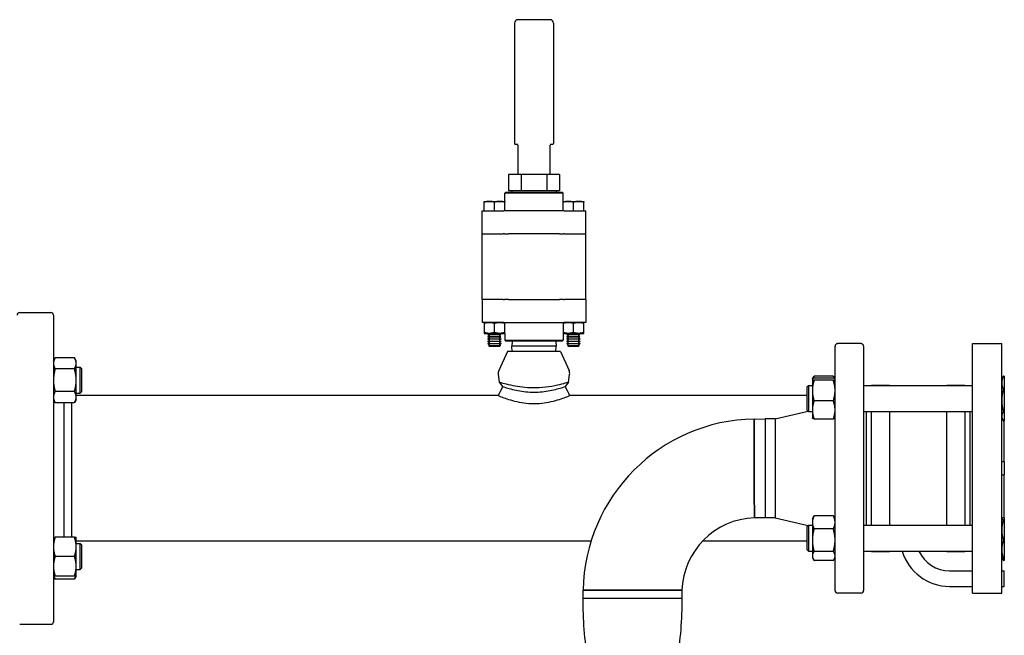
# Paper-space layout 'SHEET_2' of a CAD drawing. Header units: inches. Extents: x 2 to 369, y 6 to 267.
# Tile 43 of 64: x 154 to 178, y 252 to 267. Entities that reach past the tile are written whole.
import ezdxf

# ---------------------------------------------------------------- set-up
doc = ezdxf.new("R2010")
doc.units = ezdxf.units.IN
doc.header["$LTSCALE"] = 8
doc.header["$MEASUREMENT"] = 0
doc.layers.get('0').update_dxf_attribs({"lineweight": 25})

psp = doc.layouts.new('SHEET_2')

# ---------------------------------------------------------------- linework, layer by layer
for p, q in [((166.394, 267.157), (166.394, 264.257)), ((167.254, 267.237), (166.474, 267.237)), ((167.334, 267.157), (167.334, 264.257)), ((166.474, 264.237), (166.414, 264.237)), ((166.474, 264.237), (166.474, 264.237)), ((166.474, 264.217), (166.474, 263.744)), ((167.253, 264.237), (167.254, 264.237)), ((167.314, 264.237), (167.254, 264.237)), ((167.254, 263.744), (167.254, 264.217)), ((166.474, 263.744), (166.474, 263.704)), ((166.474, 263.704), (166.474, 263.511)), ((167.254, 263.704), (167.254, 263.744)), ((167.254, 263.511), (167.254, 263.704)), ((166.252, 263.511), (166.252, 263.131)), ((166.558, 263.511), (166.252, 263.511)), ((166.558, 263.511), (166.558, 263.131)), ((167.17, 263.511), (166.558, 263.511)), ((167.17, 263.511), (167.17, 263.131)), ((167.476, 263.511), (167.17, 263.511)), ((167.476, 263.511), (167.476, 263.131)), ((166.184, 263.087), (166.164, 263.067)), ((167.564, 263.067), (166.164, 263.067)), ((166.164, 262.867), (166.164, 263.067)), ((166.184, 263.087), (167.544, 263.087)), ((166.252, 263.131), (166.394, 263.131)), ((166.333, 263.131), (166.333, 263.087)), ((166.394, 263.131), (166.415, 263.131)), ((166.415, 263.131), (166.558, 263.131)), ((166.558, 263.131), (166.843, 263.131)), ((166.843, 263.131), (166.885, 263.131)), ((166.885, 263.131), (167.17, 263.131)), ((167.17, 263.131), (167.312, 263.131)), ((167.312, 263.131), (167.333, 263.131)), ((167.333, 263.131), (167.476, 263.131)), ((167.394, 263.131), (167.394, 263.087)), ((167.544, 263.087), (167.564, 263.067)), ((167.564, 262.867), (167.564, 263.067)), ((165.664, 262.867), (166.164, 262.867)), ((165.664, 262.637), (165.664, 262.845)), ((165.914, 262.637), (165.914, 262.845)), ((166.164, 262.637), (166.164, 262.845)), ((167.564, 262.867), (168.064, 262.867)), ((167.564, 262.637), (167.564, 262.845)), ((167.814, 262.637), (167.814, 262.845)), ((168.064, 262.637), (168.064, 262.845)), ((165.614, 262.637), (166.137, 262.637)), ((165.614, 262.087), (165.614, 262.637)), ((166.249, 262.637), (166.137, 262.637)), ((167.478, 262.637), (166.249, 262.637)), ((167.59, 262.637), (167.478, 262.637)), ((167.59, 262.637), (168.114, 262.637)), ((168.114, 262.087), (168.114, 262.637)), ((165.614, 262.087), (166.126, 262.087)), ((165.614, 260.507), (165.614, 262.087)), ((165.614, 262.087), (166.126, 262.087)), ((166.154, 262.087), (166.126, 262.087)), ((166.154, 262.087), (166.249, 262.087)), ((167.478, 262.087), (166.249, 262.087)), ((167.478, 262.087), (167.574, 262.087)), ((167.601, 262.087), (167.574, 262.087)), ((167.601, 262.087), (168.114, 262.087)), ((167.601, 262.087), (168.114, 262.087)), ((168.114, 260.507), (168.114, 262.087)), ((166.126, 260.507), (165.614, 260.507)), ((166.126, 260.507), (165.614, 260.507)), ((165.614, 260.507), (165.614, 259.957)), ((166.126, 260.507), (166.154, 260.507)), ((166.249, 260.507), (166.154, 260.507)), ((166.249, 260.507), (167.478, 260.507)), ((167.574, 260.507), (167.478, 260.507)), ((167.574, 260.507), (167.601, 260.507)), ((168.114, 260.507), (167.601, 260.507)), ((168.114, 260.507), (167.601, 260.507)), ((168.114, 260.507), (168.114, 259.957)), ((154.489, 260.195), (155.239, 260.195)), ((155.301, 260.132), (155.301, 252.757)), ((166.137, 259.957), (165.614, 259.957)), ((165.664, 259.957), (165.664, 259.957)), ((165.664, 259.935), (165.664, 259.714)), ((165.914, 259.714), (165.914, 259.935)), ((166.137, 259.957), (166.249, 259.957)), ((166.164, 259.957), (166.164, 259.957)), ((166.164, 259.714), (166.164, 259.935)), ((166.249, 259.957), (167.478, 259.957)), ((167.478, 259.957), (167.59, 259.957)), ((167.564, 259.957), (167.564, 259.957)), ((167.564, 259.935), (167.564, 259.714)), ((168.114, 259.957), (167.59, 259.957)), ((167.814, 259.714), (167.814, 259.935)), ((168.064, 259.957), (168.064, 259.957)), ((168.064, 259.714), (168.064, 259.935)), ((165.664, 259.691), (166.164, 259.691)), ((165.664, 259.691), (165.664, 259.691)), ((165.787, 259.686), (165.757, 259.668)), ((165.757, 259.668), (166.07, 259.668)), ((165.757, 259.668), (165.757, 259.662)), ((166.04, 259.686), (166.07, 259.668)), ((166.07, 259.668), (166.07, 259.662)), ((166.164, 259.691), (166.164, 259.691)), ((166.164, 259.691), (166.164, 259.527)), ((167.564, 259.691), (168.064, 259.691)), ((167.564, 259.691), (167.564, 259.691)), ((167.564, 259.691), (167.564, 259.527)), ((167.687, 259.686), (167.657, 259.668)), ((167.657, 259.668), (167.97, 259.668)), ((167.657, 259.668), (167.657, 259.662)), ((167.94, 259.686), (167.97, 259.668)), ((167.97, 259.668), (167.97, 259.662)), ((168.064, 259.691), (168.064, 259.691)), ((166.07, 259.662), (165.757, 259.662)), ((165.787, 259.644), (165.757, 259.662)), ((165.787, 259.63), (165.757, 259.613)), ((165.757, 259.613), (166.07, 259.613)), ((165.757, 259.613), (165.757, 259.606)), ((166.07, 259.606), (165.757, 259.606)), ((165.787, 259.589), (165.757, 259.606)), ((165.787, 259.575), (165.757, 259.557)), ((165.757, 259.557), (166.07, 259.557)), ((165.757, 259.557), (165.757, 259.55)), ((166.07, 259.55), (165.757, 259.55)), ((165.787, 259.533), (165.757, 259.55)), ((165.787, 259.519), (165.757, 259.502)), ((165.757, 259.502), (166.07, 259.502)), ((165.757, 259.502), (165.757, 259.495)), ((166.07, 259.495), (165.757, 259.495)), ((165.787, 259.477), (165.757, 259.495)), ((165.787, 259.464), (165.757, 259.446)), ((165.757, 259.446), (166.07, 259.446)), ((165.757, 259.446), (165.757, 259.439)), ((166.07, 259.439), (165.757, 259.439)), ((165.787, 259.422), (165.757, 259.439)), ((166.04, 259.644), (166.07, 259.662)), ((166.04, 259.63), (166.07, 259.613)), ((166.04, 259.589), (166.07, 259.606)), ((166.04, 259.575), (166.07, 259.557)), ((166.04, 259.533), (166.07, 259.55)), ((166.04, 259.519), (166.07, 259.502)), ((166.04, 259.477), (166.07, 259.495)), ((166.04, 259.464), (166.07, 259.446)), ((166.04, 259.422), (166.07, 259.439)), ((166.07, 259.613), (166.07, 259.606)), ((166.07, 259.557), (166.07, 259.55)), ((166.07, 259.502), (166.07, 259.495)), ((166.07, 259.446), (166.07, 259.439)), ((166.164, 259.527), (167.564, 259.527)), ((166.184, 259.507), (166.164, 259.527)), ((167.544, 259.507), (166.184, 259.507)), ((166.337, 259.507), (166.333, 259.382)), ((167.39, 259.507), (167.394, 259.382)), ((167.544, 259.507), (167.564, 259.527)), ((167.97, 259.662), (167.657, 259.662)), ((167.687, 259.644), (167.657, 259.662)), ((167.687, 259.63), (167.657, 259.613)), ((167.657, 259.613), (167.97, 259.613)), ((167.657, 259.613), (167.657, 259.606)), ((167.97, 259.606), (167.657, 259.606)), ((167.687, 259.589), (167.657, 259.606)), ((167.687, 259.575), (167.657, 259.557)), ((167.657, 259.557), (167.97, 259.557)), ((167.657, 259.557), (167.657, 259.55)), ((167.97, 259.55), (167.657, 259.55)), ((167.687, 259.533), (167.657, 259.55)), ((167.687, 259.519), (167.657, 259.502)), ((167.657, 259.502), (167.97, 259.502)), ((167.657, 259.502), (167.657, 259.495)), ((167.97, 259.495), (167.657, 259.495)), ((167.687, 259.477), (167.657, 259.495)), ((167.687, 259.464), (167.657, 259.446)), ((167.657, 259.446), (167.97, 259.446)), ((167.657, 259.446), (167.657, 259.439)), ((167.97, 259.439), (167.657, 259.439)), ((167.687, 259.422), (167.657, 259.439)), ((167.94, 259.644), (167.97, 259.662)), ((167.94, 259.63), (167.97, 259.613)), ((167.94, 259.589), (167.97, 259.606)), ((167.94, 259.575), (167.97, 259.557)), ((167.94, 259.533), (167.97, 259.55)), ((167.94, 259.519), (167.97, 259.502)), ((167.94, 259.477), (167.97, 259.495)), ((167.94, 259.464), (167.97, 259.446)), ((167.94, 259.422), (167.97, 259.439)), ((167.97, 259.613), (167.97, 259.606)), ((167.97, 259.557), (167.97, 259.55)), ((167.97, 259.502), (167.97, 259.495)), ((167.97, 259.446), (167.97, 259.439)), ((174.734, 259.445), (174.171, 259.445)), ((177.419, 253.445), (177.419, 259.445)), ((177.419, 259.445), (178.119, 259.445)), ((178.119, 253.445), (178.119, 259.445)), ((165.787, 259.408), (165.773, 259.4)), ((165.773, 259.4), (166.054, 259.4)), ((165.785, 259.387), (165.773, 259.4)), ((165.785, 259.387), (166.042, 259.387)), ((166.226, 259.257), (166.019, 258.796)), ((166.04, 259.408), (166.054, 259.4)), ((166.042, 259.387), (166.054, 259.4)), ((167.502, 259.257), (166.226, 259.257)), ((167.394, 259.382), (166.333, 259.382)), ((166.337, 259.257), (166.333, 259.382)), ((167.39, 259.257), (167.394, 259.382)), ((167.502, 259.257), (167.708, 258.796)), ((167.687, 259.408), (167.673, 259.4)), ((167.673, 259.4), (167.954, 259.4)), ((167.685, 259.387), (167.673, 259.4)), ((167.685, 259.387), (167.942, 259.387)), ((167.94, 259.408), (167.954, 259.4)), ((167.942, 259.387), (167.954, 259.4)), ((174.109, 253.507), (174.109, 259.382)), ((174.796, 259.382), (174.796, 253.507)), ((155.301, 259.035), (155.343, 259.107)), ((155.806, 259.107), (155.343, 259.107)), ((155.848, 259.035), (155.806, 259.107)), ((155.848, 258.972), (155.848, 259.035)), ((155.848, 258.566), (155.848, 258.972)), ((155.806, 258.837), (155.343, 258.837)), ((155.848, 258.879), (155.942, 258.879)), ((155.942, 258.254), (155.942, 258.879)), ((155.973, 258.847), (155.942, 258.879)), ((155.973, 258.847), (155.973, 258.285)), ((155.848, 258.16), (155.848, 258.566)), ((166.031, 258.521), (166.006, 258.702)), ((166.113, 258.417), (166.031, 258.521)), ((167.696, 258.521), (167.615, 258.417)), ((167.696, 258.521), (167.721, 258.702)), ((173.562, 258.593), (173.563, 258.595)), ((173.562, 258.593), (173.562, 258.59)), ((173.562, 258.59), (173.562, 258.317)), ((173.563, 258.595), (173.588, 258.638)), ((174.067, 258.663), (173.604, 258.663)), ((174.067, 258.618), (173.604, 258.618)), ((174.067, 258.563), (173.604, 258.563)), ((174.107, 258.595), (174.082, 258.638)), ((174.109, 258.593), (174.107, 258.595)), ((178.119, 258.593), (178.145, 258.638)), ((178.181, 258.663), (178.16, 258.663)), ((178.181, 258.663), (178.181, 258.346)), ((155.806, 258.295), (155.343, 258.295)), ((155.848, 258.254), (155.942, 258.254)), ((155.973, 258.285), (155.942, 258.254)), ((173.437, 258.405), (173.468, 258.437)), ((173.437, 257.843), (173.437, 258.405)), ((173.468, 258.437), (173.468, 257.812)), ((173.468, 258.437), (173.562, 258.437)), ((173.562, 258.317), (173.562, 257.85)), ((174.796, 258.437), (177.419, 258.437)), ((174.984, 258.437), (174.984, 258.445)), ((174.984, 258.445), (175.421, 258.445)), ((175.421, 258.445), (175.421, 258.437)), ((176.796, 258.437), (176.796, 258.445)), ((176.796, 258.445), (177.234, 258.445)), ((177.234, 258.445), (177.234, 258.437)), ((178.181, 258.346), (178.16, 258.346)), ((178.181, 258.346), (178.181, 257.808)), ((155.301, 258.097), (155.343, 258.025)), ((155.806, 258.025), (155.343, 258.025)), ((155.551, 258.025), (155.551, 254.792)), ((155.739, 258.025), (155.739, 256.445)), ((155.848, 258.097), (155.806, 258.025)), ((166.007, 258.195), (155.848, 258.195)), ((155.848, 258.097), (155.848, 258.16)), ((173.437, 258.195), (167.721, 258.195)), ((174.067, 258.07), (173.604, 258.07)), ((172.671, 257.635), (173.458, 257.822)), ((173.437, 257.843), (173.468, 257.812)), ((173.468, 257.812), (173.562, 257.812)), ((173.562, 257.85), (173.562, 257.655)), ((174.796, 257.812), (177.419, 257.812)), ((174.859, 257.812), (174.859, 255.078)), ((174.984, 255.078), (174.984, 257.812)), ((175.421, 257.812), (175.421, 255.078)), ((176.796, 255.078), (176.796, 257.812)), ((177.234, 257.812), (177.234, 255.078)), ((177.359, 255.078), (177.359, 257.812)), ((178.181, 257.808), (178.16, 257.808)), ((178.181, 257.808), (178.181, 257.586)), ((172.162, 257.632), (172.43, 257.635)), ((172.43, 257.635), (172.43, 255.255)), ((172.671, 257.635), (172.43, 257.635)), ((172.43, 257.635), (172.43, 256.446)), ((172.671, 257.635), (172.671, 255.255)), ((173.562, 257.655), (173.563, 257.653)), ((174.067, 257.631), (173.604, 257.631)), ((174.109, 257.655), (174.107, 257.653)), ((178.119, 257.655), (178.145, 257.61)), ((178.181, 257.586), (178.16, 257.586)), ((178.181, 256.601), (178.181, 257.586)), ((178.181, 256.601), (178.119, 256.601)), ((178.181, 256.601), (178.181, 256.288)), ((155.739, 256.445), (155.739, 254.792)), ((172.43, 256.446), (172.43, 255.603)), ((178.119, 256.288), (178.181, 256.288)), ((178.181, 255.259), (178.181, 256.288)), ((172.43, 255.603), (172.43, 255.255)), ((172.43, 255.255), (172.167, 255.256)), ((172.671, 255.255), (172.43, 255.255)), ((172.671, 255.255), (173.458, 255.068)), ((173.562, 255.234), (173.588, 255.279)), ((173.562, 255.234), (173.562, 255.146)), ((174.067, 255.304), (173.604, 255.304)), ((174.109, 255.234), (174.082, 255.279)), ((178.119, 255.234), (178.12, 255.236)), ((178.181, 255.259), (178.16, 255.259)), ((178.181, 255.205), (178.16, 255.205)), ((178.181, 255.259), (178.181, 255.205)), ((178.181, 255.205), (178.181, 254.711)), ((173.437, 255.047), (173.468, 255.078)), ((173.437, 254.484), (173.437, 255.047)), ((173.468, 255.078), (173.468, 254.453)), ((173.468, 255.078), (173.562, 255.078)), ((173.562, 255.146), (173.562, 254.718)), ((174.067, 254.988), (173.604, 254.988)), ((174.796, 255.078), (177.419, 255.078)), ((155.806, 254.792), (155.343, 254.792)), ((155.848, 254.558), (155.848, 254.792)), ((168.237, 254.695), (155.848, 254.695)), ((173.437, 254.695), (170.921, 254.695)), ((173.562, 254.718), (173.562, 254.338)), ((178.181, 254.711), (178.16, 254.711)), ((178.181, 254.711), (178.181, 254.272)), ((155.848, 254.636), (155.942, 254.636)), ((155.848, 254.089), (155.848, 254.558)), ((155.942, 254.011), (155.942, 254.636)), ((155.973, 254.605), (155.942, 254.636)), ((155.973, 254.605), (155.973, 254.042)), ((173.437, 254.484), (173.468, 254.453)), ((155.806, 254.323), (155.343, 254.323)), ((173.468, 254.453), (173.562, 254.453)), ((173.562, 254.338), (173.562, 254.297)), ((173.562, 254.297), (173.588, 254.251)), ((174.067, 254.449), (173.604, 254.449)), ((174.067, 254.227), (173.604, 254.227)), ((174.109, 254.297), (174.082, 254.251)), ((174.796, 254.453), (177.419, 254.453)), ((174.984, 254.445), (174.984, 254.453)), ((174.984, 254.445), (175.421, 254.445)), ((175.421, 254.453), (175.421, 254.445)), ((176.796, 254.445), (176.796, 254.453)), ((176.796, 254.445), (177.234, 254.445)), ((177.234, 254.453), (177.234, 254.445)), ((178.119, 254.297), (178.12, 254.294)), ((178.12, 254.294), (178.145, 254.251)), ((178.181, 254.272), (178.16, 254.272)), ((178.181, 254.227), (178.16, 254.227)), ((178.181, 254.272), (178.181, 254.227)), ((155.848, 253.855), (155.848, 254.089)), ((155.848, 254.011), (155.942, 254.011)), ((155.973, 254.042), (155.942, 254.011)), ((176.864, 253.982), (177.419, 253.982)), ((178.119, 253.982), (178.181, 253.982)), ((178.181, 253.607), (178.181, 253.982)), ((155.301, 253.855), (155.343, 253.782)), ((155.806, 253.855), (155.343, 253.855)), ((155.806, 253.782), (155.343, 253.782)), ((155.848, 253.855), (155.806, 253.782)), ((168.044, 253.32), (168.047, 253.516)), ((170.422, 253.512), (170.424, 253.32)), ((176.864, 253.607), (177.419, 253.607)), ((178.119, 253.607), (178.181, 253.607)), ((168.044, 253.32), (170.424, 253.32)), ((168.044, 253.32), (170.424, 253.32)), ((174.734, 253.445), (174.171, 253.445)), ((177.419, 253.445), (178.119, 253.445)), ((154.489, 252.695), (155.239, 252.695))]:
    psp.add_line(p, q)
for centre, radius, start, end in [((166.474, 267.157), 0.08, 90, 180), ((167.254, 267.157), 0.08, 0, 90), ((166.414, 264.257), 0.02, 180, 270), ((166.454, 264.217), 0.02, 0, 90), ((167.274, 264.217), 0.02, 90, 180), ((167.314, 264.257), 0.02, 270, 0), ((154.489, 260.132), 0.0625, 90, 180), ((155.239, 260.132), 0.0625, 0, 90), ((165.783, 259.693), 0.00802, 300, 348.8143), ((166.044, 259.693), 0.00802, 191.1857, 240), ((167.683, 259.693), 0.00802, 300, 348.8143), ((167.944, 259.693), 0.00802, 191.1857, 240), ((165.783, 259.637), 0.00802, 300, 60), ((165.783, 259.582), 0.00802, 300, 60), ((165.783, 259.526), 0.00802, 300, 60), ((165.783, 259.471), 0.00802, 300, 60), ((166.044, 259.637), 0.00802, 120, 240), ((166.044, 259.582), 0.00802, 120, 240), ((166.044, 259.526), 0.00802, 120, 240), ((166.044, 259.471), 0.00802, 120, 240), ((167.683, 259.637), 0.00802, 300, 60), ((167.683, 259.582), 0.00802, 300, 60), ((167.683, 259.526), 0.00802, 300, 60), ((167.683, 259.471), 0.00802, 300, 60), ((167.944, 259.637), 0.00802, 120, 240), ((167.944, 259.582), 0.00802, 120, 240), ((167.944, 259.526), 0.00802, 120, 240), ((167.944, 259.471), 0.00802, 120, 240), ((174.171, 259.382), 0.0625, 90, 180), ((174.734, 259.382), 0.0625, 0, 90), ((165.783, 259.415), 0.00802, 300, 60), ((166.044, 259.415), 0.00802, 120, 240), ((167.683, 259.415), 0.00802, 300, 60), ((167.944, 259.415), 0.00802, 120, 240), ((166.176, 258.726), 0.172, 155.8847, 187.9119), ((167.551, 258.726), 0.172, 352.0881, 24.1153), ((172.234, 253.445), 4.188, 90.9823, 179.0177), ((172.234, 253.445), 1.813, 92.1135, 177.8865), ((176.864, 254.795), 1.188, 196.7321, 270), ((176.864, 254.795), 0.812, 204.8834, 270), ((174.171, 253.507), 0.0625, 180, 270), ((174.734, 253.507), 0.0625, 270, 0), ((155.239, 252.757), 0.0625, 270, 0)]:
    psp.add_arc(centre, radius, start, end)
for points, weights in [([(165.664, 262.845), (165.664, 262.867), (165.664, 262.867)], [1, 1.03802697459, 1]), ([(165.914, 262.845), (165.789, 262.886), (165.664, 262.845)], [1, 1.15455095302, 1]), ([(166.164, 262.845), (166.039, 262.886), (165.914, 262.845)], [1, 1.15455095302, 1]), ([(166.164, 262.867), (166.164, 262.867), (166.164, 262.845)], [1, 1.03802697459, 1]), ([(167.564, 262.845), (167.564, 262.867), (167.564, 262.867)], [1, 1.03802697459, 1]), ([(167.814, 262.845), (167.689, 262.886), (167.564, 262.845)], [1, 1.15455095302, 1]), ([(168.064, 262.845), (167.939, 262.886), (167.814, 262.845)], [1, 1.15455095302, 1]), ([(168.064, 262.867), (168.064, 262.867), (168.064, 262.845)], [1, 1.03802697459, 1]), ([(165.664, 259.935), (165.789, 259.977), (165.914, 259.935)], [1, 1.15470053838, 1]), ([(165.664, 259.957), (165.664, 259.957), (165.664, 259.935)], [1.07735026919, 1.07735026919, 1]), ([(165.914, 259.935), (166.039, 259.977), (166.164, 259.935)], [1, 1.15470053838, 1]), ([(166.164, 259.935), (166.164, 259.957), (166.164, 259.957)], [1, 1.07735026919, 1.07735026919]), ([(167.564, 259.935), (167.689, 259.977), (167.814, 259.935)], [1, 1.15470053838, 1]), ([(167.564, 259.957), (167.564, 259.957), (167.564, 259.935)], [1.07735026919, 1.07735026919, 1]), ([(167.814, 259.935), (167.939, 259.977), (168.064, 259.935)], [1, 1.15470053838, 1]), ([(168.064, 259.935), (168.064, 259.957), (168.064, 259.957)], [1, 1.07735026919, 1.07735026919]), ([(165.914, 259.714), (165.789, 259.672), (165.664, 259.714)], [1, 1.15470053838, 1]), ([(165.664, 259.714), (165.664, 259.691), (165.664, 259.691)], [1, 1.07735026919, 1.07735026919]), ([(166.164, 259.714), (166.039, 259.672), (165.914, 259.714)], [1, 1.15470053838, 1]), ([(166.164, 259.691), (166.164, 259.691), (166.164, 259.714)], [1.07735026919, 1.07735026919, 1]), ([(167.814, 259.714), (167.689, 259.672), (167.564, 259.714)], [1, 1.15470053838, 1]), ([(167.564, 259.714), (167.564, 259.691), (167.564, 259.691)], [1, 1.07735026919, 1.07735026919]), ([(168.064, 259.714), (167.939, 259.672), (167.814, 259.714)], [1, 1.15470053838, 1]), ([(168.064, 259.691), (168.064, 259.691), (168.064, 259.714)], [1.07735026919, 1.07735026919, 1]), ([(155.343, 259.107), (155.301, 259.035), (155.301, 258.972)], [1.10906450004, 1.0930923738, 1]), ([(155.301, 258.972), (155.301, 258.909), (155.343, 258.837)], [1, 1.0930923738, 1.10906450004]), ([(155.848, 258.972), (155.848, 259.035), (155.806, 259.107)], [1, 1.0930923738, 1.10906450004]), ([(155.806, 258.837), (155.848, 258.909), (155.848, 258.972)], [1.10906450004, 1.0930923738, 1]), ([(155.343, 258.837), (155.301, 258.692), (155.301, 258.566)], [1.10906450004, 1.0930923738, 1]), ([(155.848, 258.566), (155.848, 258.692), (155.806, 258.837)], [1, 1.0930923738, 1.10906450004]), ([(155.301, 258.566), (155.301, 258.44), (155.343, 258.295)], [1, 1.0930923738, 1.10906450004]), ([(155.806, 258.295), (155.848, 258.44), (155.848, 258.566)], [1.10906450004, 1.0930923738, 1]), ([(173.604, 258.618), (173.562, 258.603), (173.562, 258.59)], [1.10906450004, 1.0930923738, 1]), ([(173.562, 258.59), (173.562, 258.578), (173.604, 258.563)], [1, 1.0930923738, 1.10906450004]), ([(173.604, 258.563), (173.562, 258.431), (173.562, 258.317)], [1.10906450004, 1.0930923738, 1]), ([(173.604, 258.663), (173.59, 258.634), (173.581, 258.608)], [1.10906450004, 1.10369594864, 1.08961460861]), ([(173.588, 258.638), (173.595, 258.65), (173.604, 258.663)], [1.09876671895, 1.10566372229, 1.10906450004]), ([(174.067, 258.663), (174.076, 258.65), (174.082, 258.638)], [1.10906450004, 1.10566372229, 1.09876671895]), ([(174.09, 258.608), (174.081, 258.634), (174.067, 258.663)], [1.08961460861, 1.10369594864, 1.10906450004]), ([(174.109, 258.59), (174.109, 258.603), (174.067, 258.618)], [1, 1.0930923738, 1.10906450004]), ([(174.067, 258.563), (174.109, 258.578), (174.109, 258.59)], [1.10906450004, 1.0930923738, 1]), ([(174.109, 258.317), (174.109, 258.431), (174.067, 258.563)], [1, 1.0930923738, 1.10906450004]), ([(178.16, 258.663), (178.119, 258.578), (178.119, 258.504)], [1.10906450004, 1.0930923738, 1]), ([(178.119, 258.504), (178.119, 258.431), (178.16, 258.346)], [1, 1.0930923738, 1.10906450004]), ([(178.145, 258.638), (178.152, 258.65), (178.16, 258.663)], [1.09876671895, 1.10566372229, 1.10906450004]), ([(155.343, 258.295), (155.301, 258.223), (155.301, 258.16)], [1.10906450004, 1.0930923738, 1]), ([(155.848, 258.16), (155.848, 258.223), (155.806, 258.295)], [1, 1.0930923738, 1.10906450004]), ([(173.562, 258.317), (173.562, 258.202), (173.604, 258.07)], [1, 1.0930923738, 1.10906450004]), ([(174.067, 258.07), (174.109, 258.202), (174.109, 258.317)], [1.10906450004, 1.0930923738, 1]), ([(178.16, 258.346), (178.119, 258.202), (178.119, 258.077)], [1.10906450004, 1.0930923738, 1]), ([(155.301, 258.16), (155.301, 258.097), (155.343, 258.025)], [1, 1.0930923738, 1.10906450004]), ([(155.806, 258.025), (155.848, 258.097), (155.848, 258.16)], [1.10906450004, 1.0930923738, 1]), ([(173.604, 258.07), (173.562, 257.952), (173.562, 257.85)], [1.10906450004, 1.0930923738, 1]), ([(174.109, 257.85), (174.109, 257.952), (174.067, 258.07)], [1, 1.0930923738, 1.10906450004]), ([(178.119, 258.077), (178.119, 257.952), (178.16, 257.808)], [1, 1.0930923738, 1.10906450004]), ([(173.562, 257.85), (173.562, 257.748), (173.604, 257.631)], [1, 1.0930923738, 1.10906450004]), ([(174.067, 257.631), (174.109, 257.748), (174.109, 257.85)], [1.10906450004, 1.0930923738, 1]), ([(178.16, 257.808), (178.119, 257.748), (178.119, 257.697)], [1.10906450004, 1.0930923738, 1]), ([(173.604, 257.631), (173.569, 257.643), (173.563, 257.653)], [1.10906450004, 1.09587787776, 1.03012463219]), ([(174.107, 257.653), (174.101, 257.643), (174.067, 257.631)], [1.03012463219, 1.09587787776, 1.10906450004]), ([(178.119, 257.697), (178.119, 257.645), (178.16, 257.586)], [1, 1.0930923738, 1.10906450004]), ([(173.604, 255.304), (173.562, 255.219), (173.562, 255.146)], [1.10906450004, 1.0930923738, 1]), ([(173.588, 255.279), (173.595, 255.291), (173.604, 255.304)], [1.09876671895, 1.10566372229, 1.10906450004]), ([(174.109, 255.146), (174.109, 255.219), (174.067, 255.304)], [1, 1.0930923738, 1.10906450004]), ([(174.067, 255.304), (174.076, 255.291), (174.082, 255.279)], [1.10906450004, 1.10566372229, 1.09876671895]), ([(178.16, 255.259), (178.119, 255.244), (178.119, 255.232)], [1.10906450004, 1.0930923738, 1]), ([(178.119, 255.232), (178.119, 255.219), (178.16, 255.205)], [1, 1.0930923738, 1.10906450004]), ([(178.16, 255.205), (178.119, 255.072), (178.119, 254.958)], [1.10906450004, 1.0930923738, 1]), ([(173.562, 255.146), (173.562, 255.072), (173.604, 254.988)], [1, 1.0930923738, 1.10906450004]), ([(173.604, 254.988), (173.562, 254.843), (173.562, 254.718)], [1.10906450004, 1.0930923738, 1]), ([(174.067, 254.988), (174.109, 255.072), (174.109, 255.146)], [1.10906450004, 1.0930923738, 1]), ([(174.109, 254.718), (174.109, 254.843), (174.067, 254.988)], [1, 1.0930923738, 1.10906450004]), ([(178.119, 254.958), (178.119, 254.843), (178.16, 254.711)], [1, 1.0930923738, 1.10906450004]), ([(155.343, 254.792), (155.301, 254.667), (155.301, 254.558)], [1.10906450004, 1.0930923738, 1]), ([(155.301, 254.792), (155.301, 254.792), (155.343, 254.792)], [1, 1.0930923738, 1.10906450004]), ([(155.806, 254.792), (155.848, 254.792), (155.848, 254.792)], [1.10906450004, 1.0930923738, 1]), ([(155.848, 254.558), (155.848, 254.667), (155.806, 254.792)], [1, 1.0930923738, 1.10906450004]), ([(173.562, 254.718), (173.562, 254.593), (173.604, 254.449)], [1, 1.0930923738, 1.10906450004]), ([(174.067, 254.449), (174.109, 254.593), (174.109, 254.718)], [1.10906450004, 1.0930923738, 1]), ([(178.16, 254.711), (178.119, 254.593), (178.119, 254.491)], [1.10906450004, 1.0930923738, 1]), ([(155.301, 254.558), (155.301, 254.449), (155.343, 254.323)], [1, 1.0930923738, 1.10906450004]), ([(155.806, 254.323), (155.848, 254.449), (155.848, 254.558)], [1.10906450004, 1.0930923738, 1]), ([(178.119, 254.491), (178.119, 254.389), (178.16, 254.272)], [1, 1.0930923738, 1.10906450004]), ([(155.343, 254.323), (155.301, 254.198), (155.301, 254.089)], [1.10906450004, 1.0930923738, 1]), ([(155.848, 254.089), (155.848, 254.198), (155.806, 254.323)], [1, 1.0930923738, 1.10906450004]), ([(173.604, 254.449), (173.562, 254.389), (173.562, 254.338)], [1.10906450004, 1.0930923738, 1]), ([(173.562, 254.338), (173.562, 254.286), (173.604, 254.227)], [1, 1.0930923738, 1.10906450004]), ([(174.109, 254.338), (174.109, 254.389), (174.067, 254.449)], [1, 1.0930923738, 1.10906450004]), ([(174.067, 254.227), (174.109, 254.286), (174.109, 254.338)], [1.10906450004, 1.0930923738, 1]), ([(178.16, 254.272), (178.126, 254.284), (178.12, 254.294)], [1.10906450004, 1.09587787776, 1.03012463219]), ([(178.128, 254.286), (178.138, 254.258), (178.16, 254.227)], [1.07037081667, 1.10058521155, 1.10906450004]), ([(155.301, 254.089), (155.301, 253.98), (155.343, 253.855)], [1, 1.0930923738, 1.10906450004]), ([(155.806, 253.855), (155.848, 253.98), (155.848, 254.089)], [1.10906450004, 1.0930923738, 1]), ([(155.343, 253.855), (155.301, 253.855), (155.301, 253.855)], [1.10906450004, 1.0930923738, 1]), ([(155.311, 253.855), (155.321, 253.82), (155.343, 253.782)], [1.07037081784, 1.10058521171, 1.10906450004]), ([(155.848, 253.855), (155.848, 253.855), (155.806, 253.855)], [1, 1.0930923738, 1.10906450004]), ([(155.806, 253.782), (155.828, 253.82), (155.838, 253.855)], [1.10906450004, 1.10058521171, 1.07037081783])]:
    psp.add_rational_spline(points, weights, degree=2)
for points, knots in [([(166.031, 258.521), (166.031, 258.521), (166.036, 258.52), (166.065, 258.512), (166.102, 258.501), (166.208, 258.473), (166.275, 258.457), (166.424, 258.426), (166.503, 258.413), (166.666, 258.394), (166.749, 258.388), (166.832, 258.387), (166.843, 258.387), (166.853, 258.387), (166.864, 258.387)], [10.041851, 10.041851, 10.041851, 10.041851, 10.43837, 10.43837, 11.200017, 11.200017, 11.958445, 11.958445, 12.644088, 12.644088, 13.28052, 13.28052, 13.28052, 13.360678, 13.360678, 13.360678, 13.360678]), ([(166.864, 258.387), (166.905, 258.387), (166.947, 258.388), (167.096, 258.396), (167.2, 258.409), (167.388, 258.442), (167.471, 258.461), (167.599, 258.494), (167.645, 258.507), (167.688, 258.519), (167.696, 258.521), (167.696, 258.521)], [0.080158, 0.080158, 0.080158, 0.080158, 0.396868, 0.396868, 1.234131, 1.234131, 2.08298, 2.08298, 2.889813, 2.889813, 3.401072, 3.401072, 3.401072, 3.401072]), ([(166.113, 258.417), (166.113, 258.417), (166.114, 258.416), (166.115, 258.416), (166.123, 258.413), (166.145, 258.405), (166.178, 258.394), (166.211, 258.384), (166.256, 258.369), (166.308, 258.355), (166.357, 258.342), (166.416, 258.328), (166.477, 258.316), (166.536, 258.304), (166.6, 258.294), (166.666, 258.287), (166.73, 258.281), (166.797, 258.277), (166.864, 258.277)], [0.7046666, 0.7046666, 0.7046666, 0.7046666, 0.7173689, 0.7173689, 0.7173689, 0.7677861, 0.7677861, 0.7677861, 0.8170294, 0.8170294, 0.8170294, 0.8644314, 0.8644314, 0.8644314, 0.9104232, 0.9104232, 0.9104232, 0.9551284, 0.9551284, 0.9551284, 0.9551284]), ([(166.864, 258.277), (166.865, 258.277), (166.866, 258.277), (166.866, 258.277), (166.933, 258.277), (166.998, 258.281), (167.061, 258.287)], [0.95512842, 0.95512842, 0.95512842, 0.95512842, 0.95575874, 0.95575874, 0.95575874, 1, 1, 1, 1]), ([(167.061, 258.287), (167.127, 258.294), (167.192, 258.304), (167.251, 258.316), (167.311, 258.328), (167.37, 258.342), (167.419, 258.355), (167.471, 258.369), (167.516, 258.384), (167.549, 258.394), (167.582, 258.405), (167.604, 258.413), (167.612, 258.416), (167.614, 258.416), (167.615, 258.417), (167.615, 258.417)], [0, 0, 0, 0, 0.0459962, 0.0459962, 0.0459962, 0.093393, 0.093393, 0.093393, 0.1426385, 0.1426385, 0.1426385, 0.1930666, 0.1930666, 0.1930666, 0.2057454, 0.2057454, 0.2057454, 0.2057454]), ([(166.007, 258.195), (166.007, 258.195), (166.008, 258.194), (166.01, 258.194), (166.017, 258.19), (166.039, 258.181), (166.074, 258.167), (166.108, 258.154), (166.155, 258.136), (166.211, 258.118), (166.264, 258.1), (166.328, 258.08), (166.397, 258.063), (166.464, 258.046), (166.541, 258.031), (166.62, 258.02), (166.696, 258.01), (166.779, 258.004), (166.864, 258.004)], [0.7047516, 0.7047516, 0.7047516, 0.7047516, 0.7173688, 0.7173688, 0.7173688, 0.7677861, 0.7677861, 0.7677861, 0.8170293, 0.8170293, 0.8170293, 0.8644313, 0.8644313, 0.8644313, 0.9104231, 0.9104231, 0.9104231, 0.9552633, 0.9552633, 0.9552633, 0.9552633]), ([(166.864, 258.004), (166.865, 258.004), (166.865, 258.004), (166.866, 258.004), (166.95, 258.004), (167.032, 258.01), (167.108, 258.02)], [0.95526326, 0.95526326, 0.95526326, 0.95526326, 0.95575863, 0.95575863, 0.95575863, 1, 1, 1, 1]), ([(167.108, 258.02), (167.186, 258.031), (167.263, 258.046), (167.33, 258.063), (167.399, 258.08), (167.463, 258.1), (167.517, 258.118), (167.572, 258.136), (167.619, 258.154), (167.653, 258.167), (167.688, 258.181), (167.71, 258.19), (167.718, 258.194), (167.72, 258.194), (167.721, 258.195), (167.72, 258.195)], [0, 0, 0, 0, 0.0459962, 0.0459962, 0.0459962, 0.0933929, 0.0933929, 0.0933929, 0.1426385, 0.1426385, 0.1426385, 0.1930665, 0.1930665, 0.1930665, 0.2057525, 0.2057525, 0.2057525, 0.2057525]), ([(172.162, 257.632), (172.162, 257.632), (172.162, 257.594), (172.162, 257.449), (172.162, 257.341), (172.162, 257.071), (172.163, 256.908), (172.163, 256.64), (172.163, 256.543), (172.163, 256.445)], [-4.351375, -4.351375, -4.351375, -4.351375, -3.151371, -3.151371, -1.935573, -1.935573, -0.684377, -0.684377, 0, 0, 0, 0]), ([(172.163, 256.445), (172.163, 256.543), (172.163, 256.64), (172.163, 256.908), (172.162, 257.071), (172.162, 257.341), (172.162, 257.449), (172.162, 257.594), (172.162, 257.632), (172.162, 257.632)], [0, 0, 0, 0, 0.684377, 0.684377, 1.935573, 1.935573, 3.151371, 3.151371, 4.351375, 4.351375, 4.351375, 4.351375]), ([(172.163, 256.445), (172.164, 256.354), (172.164, 256.264), (172.164, 256.009), (172.165, 255.851), (172.166, 255.572), (172.166, 255.454), (172.167, 255.299), (172.167, 255.258), (172.167, 255.256), (172.167, 255.256), (172.167, 255.256)], [-17.41445, -17.41445, -17.41445, -17.41445, -16.781893, -16.781893, -15.58237, -15.58237, -14.308725, -14.308725, -13.088886, -13.088886, -13.058619, -13.058619, -13.058619, -13.058619]), ([(172.167, 255.256), (172.167, 255.256), (172.167, 255.256), (172.167, 255.258), (172.167, 255.299), (172.166, 255.454), (172.166, 255.572), (172.165, 255.851), (172.164, 256.009), (172.164, 256.264), (172.164, 256.354), (172.163, 256.445)], [13.058619, 13.058619, 13.058619, 13.058619, 13.088886, 13.088886, 14.308725, 14.308725, 15.58237, 15.58237, 16.781893, 16.781893, 17.41445, 17.41445, 17.41445, 17.41445]), ([(169.234, 253.515), (169.136, 253.515), (169.038, 253.515), (168.77, 253.516), (168.607, 253.516), (168.337, 253.516), (168.229, 253.516), (168.081, 253.516), (168.043, 253.516), (168.051, 253.516), (168.09, 253.516), (168.23, 253.516), (168.328, 253.516), (168.574, 253.516), (168.724, 253.516), (168.998, 253.515), (169.117, 253.515), (169.235, 253.515), (169.354, 253.515), (169.473, 253.514), (169.747, 253.514), (169.897, 253.513), (170.142, 253.513), (170.24, 253.512), (170.385, 253.512), (170.424, 253.512), (170.42, 253.512), (170.38, 253.512), (170.224, 253.512), (170.107, 253.513), (169.828, 253.514), (169.669, 253.514), (169.414, 253.515), (168.047, 253.516), (168.047, 253.516)], [0, 0, 0, 0, 0.171006, 0.171006, 0.483645, 0.483645, 0.787439, 0.787439, 1.103191, 1.103191, 1.394111, 1.394111, 1.673516, 1.673516, 1.967864, 1.967864, 2.17569, 2.17569, 2.17569, 2.383516, 2.383516, 2.678027, 2.678027, 2.957079, 2.957079, 3.270544, 3.270544, 3.575347, 3.575347, 3.893595, 3.893595, 4.193322, 4.193322, 4.35138, 4.35138, 4.35138, 4.35138]), ([(169.234, 253.515), (169.136, 253.515), (169.038, 253.515), (168.77, 253.516), (168.607, 253.516), (168.337, 253.516), (168.229, 253.516), (168.084, 253.516), (168.047, 253.516), (168.047, 253.516)], [-17.41445, -17.41445, -17.41445, -17.41445, -16.730073, -16.730073, -15.478877, -15.478877, -14.263079, -14.263079, -13.063075, -13.063075, -13.063075, -13.063075]), ([(170.422, 253.512), (170.422, 253.512), (170.422, 253.512), (170.42, 253.512), (170.38, 253.512), (170.224, 253.512), (170.107, 253.513), (169.828, 253.514), (169.669, 253.514), (169.414, 253.515), (169.324, 253.515), (169.234, 253.515)], [-4.355831, -4.355831, -4.355831, -4.355831, -4.325564, -4.325564, -3.105725, -3.105725, -1.83208, -1.83208, -0.632557, -0.632557, 0, 0, 0, 0]), ([(170.422, 253.512), (170.422, 253.512), (170.422, 253.512), (170.42, 253.512), (170.38, 253.512), (170.224, 253.512), (170.107, 253.513), (169.828, 253.514), (169.669, 253.514), (169.414, 253.515), (169.324, 253.515), (169.234, 253.515)], [-4.355831, -4.355831, -4.355831, -4.355831, -4.325563, -4.325563, -3.105725, -3.105725, -1.832079, -1.832079, -0.632557, -0.632557, 0, 0, 0, 0]), ([(168.284, 250.32), (168.283, 250.822), (168.224, 251.322), (168.089, 252.317), (168.042, 252.818), (168.044, 253.32)], [0, 0, 0, 0, 3.823702, 3.823702, 7.644439, 7.644439, 7.644439, 7.644439]), ([(170.424, 253.32), (170.425, 252.818), (170.379, 252.317), (170.243, 251.323), (170.185, 250.822), (170.184, 250.32)], [0, 0, 0, 0, 3.820654, 3.820654, 7.644439, 7.644439, 7.644439, 7.644439])]:
    psp.add_open_spline(points, degree=3, knots=knots)
for points in [[(166.007, 258.195), (166.042, 258.269), (166.077, 258.343), (166.113, 258.417)], [(167.615, 258.417), (167.65, 258.343), (167.685, 258.269), (167.721, 258.195)]]:
    psp.add_open_spline(points, degree=3)

doc.saveas('drawing.dxf')
